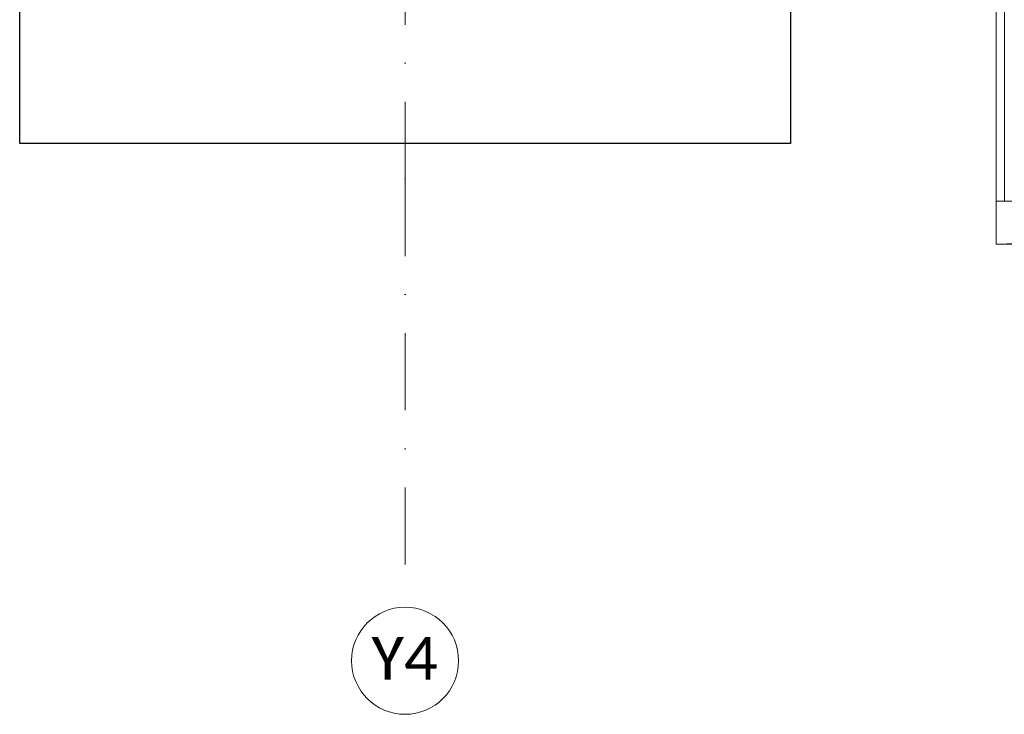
# Model space of a CAD drawing. Header units: centimetres. Extents: x -9388 to 91680, y -1419244 to 50347.
# Tile 34 of 183: x 14174 to 16473, y -712773 to -711152. Entities that reach past the tile are written whole.
import ezdxf
from ezdxf.enums import TextEntityAlignment as Align

# ---------------------------------------------------------------- set-up
doc = ezdxf.new("R2010")
doc.units = ezdxf.units.CM
doc.linetypes.add('Kropki i Kreski', pattern=[360, 180, -90, 0, -90])
doc.layers.add('Drzwi ArchiCAD', color=7, linetype='Continuous')
doc.layers.add('Osie', color=7, linetype='Continuous')
for name, color, linetype, lineweight in [('Drzwi ArchiCAD_Nr_pióra__1', 7, 'Continuous', 13), ('Drzwi ArchiCAD_Nr_pióra__23', 7, 'Continuous', 15), ('Drzwi ArchiCAD_Nr_pióra__3', 7, 'Continuous', 13), ('Drzwi ArchiCAD_Nr_pióra__41', 7, 'Continuous', 15), ('Osie_Nr_pióra__1', 7, 'Continuous', 13), ('Osie_Nr_pióra__4', 7, 'Continuous', 13), ('Osie_Nr_pióra__7', 7, 'Continuous', 13), ('Q_podkład', 8, 'Continuous', 9)]:
    doc.layers.add(name, color=color, linetype=linetype, lineweight=lineweight)
doc.layers.add('Q_uwagi', color=7, linetype='Continuous', lineweight=30, true_color=0xff0101, plot=False)
doc.styles.add('GENERATED_STYLE_3', font='calibri.ttf')

# ---------------------------------------------------------------- blocks, each defined once
blk = doc.blocks.new('Standardowy znacznik siatki_7')
at = {"layer": 'Osie_Nr_pióra__4', "linetype": 'Kropki i Kreski'}
for q in [(0, 0), (12138.2, 0)]:
    blk.add_line((1000, 0), q, dxfattribs=at)
blk.add_point((1000, 0), dxfattribs=at)
blk.add_point((1000, 0), dxfattribs=at)
at = {"layer": 'Osie_Nr_pióra__7', "linetype": 'Continuous'}
blk.add_circle((-125, 0), 125, dxfattribs=at)
at = {"layer": 'Osie_Nr_pióra__1', "style": 'GENERATED_STYLE_3'}
for tag, p in [('AC_MarkerText_1_0', (-125, 5.7)), ('AC_MarkerText_1_1', (13263.2, 5.7))]:
    blk.add_attdef(tag, text='', height=100, rotation=270, dxfattribs=at).set_placement(p, align=Align.MIDDLE_CENTER)
blk = doc.blocks.new('Drzwi 19_2')
at = {"layer": 'Drzwi ArchiCAD_Nr_pióra__1', "color": 8, "linetype": 'Continuous'}
for p, q in [((-528, -265), (-528, -215)), ((528, -265), (528, -215)), ((-528, -280), (-528, -265)), ((528, -280), (528, -265)), ((-528, -295), (-565, -295)), ((-528, -295), (-528, -280)), ((528, -295), (528, -280)), ((528, -295), (565, -295))]:
    blk.add_line(p, q, dxfattribs=at)
at = {"layer": 'Drzwi ArchiCAD_Nr_pióra__23', "color": 8, "linetype": 'Continuous'}
for p, q in [((-490, 0), (-528, 0)), ((-528, 0), (-528, -115)), ((-490, -40), (-490, 0)), ((528, 0), (490, 0)), ((490, 0), (490, -40)), ((528, -115), (528, 0)), ((-478, -40), (-490, -40)), ((-478, -115), (-478, -40)), ((490, -40), (478, -40)), ((478, -40), (478, -115)), ((-528, -115), (-478, -115)), ((478, -115), (528, -115))]:
    blk.add_line(p, q, dxfattribs=at)
at = {"layer": 'Drzwi ArchiCAD_Nr_pióra__3', "color": 8, "linetype": 'Continuous'}
for p, q in [((450, 880), (450, 980)), ((450, 980), (490, 980)), ((490, 980), (490, 880)), ((450, 880), (470, 880)), ((450, 100), (450, 880)), ((490, 880), (450, 880)), ((470, 880), (490, 880)), ((470, 100), (470, 880)), ((470, 880), (470, 100)), ((470, 880), (470, 100)), ((490, 880), (490, 100)), ((-515, 124), (-565, 124)), ((-565, 124), (-565, 105)), ((-515, 105), (-515, 124)), ((565, 124), (515, 124)), ((515, 124), (515, 105)), ((565, 105), (565, 124)), ((-565, 105), (-515, 105)), ((-503, 105), (-528, 105)), ((-528, 105), (-528, 0)), ((-503, 0), (-503, 105)), ((470, 100), (450, 100)), ((450, 0), (450, 100)), ((450, 100), (490, 100)), ((490, 100), (470, 100)), ((490, 100), (490, 0)), ((528, 105), (503, 105)), ((503, 105), (503, 0)), ((515, 105), (565, 105)), ((528, 0), (528, 105)), ((-528, 0), (-503, 0)), ((490, 0), (450, 0)), ((503, 0), (528, 0)), ((-503, -115), (-528, -115)), ((-528, -115), (-528, -295)), ((-503, -295), (-503, -115)), ((528, -115), (503, -115)), ((503, -115), (503, -295)), ((528, -295), (528, -115)), ((-515, -295), (-565, -295)), ((-565, -295), (-565, -314)), ((-528, -295), (-503, -295)), ((-515, -314), (-515, -295)), ((503, -295), (528, -295)), ((565, -295), (515, -295)), ((515, -295), (515, -314)), ((565, -314), (565, -295)), ((-565, -314), (-515, -314)), ((515, -314), (565, -314))]:
    blk.add_line(p, q, dxfattribs=at)
blk.add_arc((490, 0), 980, 90, 180, dxfattribs=at)
at = {"layer": 'Drzwi ArchiCAD_Nr_pióra__41', "color": 8, "linetype": 'Continuous'}
for p, q in [((-528, 105), (-565, 105)), ((-528, 0), (-528, 105)), ((528, 0), (528, 105)), ((528, 105), (565, 105)), ((-528, -95), (-528, 0)), ((528, -95), (528, 0)), ((-528, -115), (-528, -95)), ((528, -115), (528, -95)), ((-528, -215), (-528, -115)), ((528, -215), (528, -115))]:
    blk.add_line(p, q, dxfattribs=at)
blk = doc.blocks.new('PAB.01_RZUT PRZYZIEMIA')
at = {"layer": 'Drzwi ArchiCAD', "color": 8, "linetype": 'Continuous', "zscale": 1000, "rotation": 179.999997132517}
blk.add_blockref('Drzwi 19_2', (46944, -710695.3), dxfattribs=at)
at = {"layer": 'Osie', "color": 8, "linetype": 'Continuous'}
ref = blk.add_blockref('Standardowy znacznik siatki_7', (45074, -712523.4), dxfattribs=dict(at, zscale=1000, rotation=89.99999713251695))
ref.add_attrib('AC_MarkerText_1', 'Y4', dxfattribs={"layer": 'Osie_Nr_pióra__1', "color": 7, "height": 100, "rotation": 360, "style": 'GENERATED_STYLE_3'}).set_placement((45072.9, -712642.8), align=Align.MIDDLE_CENTER)

msp = doc.modelspace()

# ---------------------------------------------------------------- block references
at = {"layer": 'Q_podkład'}
msp.add_blockref('PAB.01_RZUT PRZYZIEMIA', (-30000, 0), dxfattribs=at)

# ---------------------------------------------------------------- next in the draw order: linework, layer by layer
at = {"layer": 'Q_uwagi'}
msp.add_lwpolyline([(14174, -709640.3), (15974, -709640.3), (15974, -711440.3), (14174, -711440.3)], close=True, dxfattribs=at)

doc.saveas('drawing.dxf')
